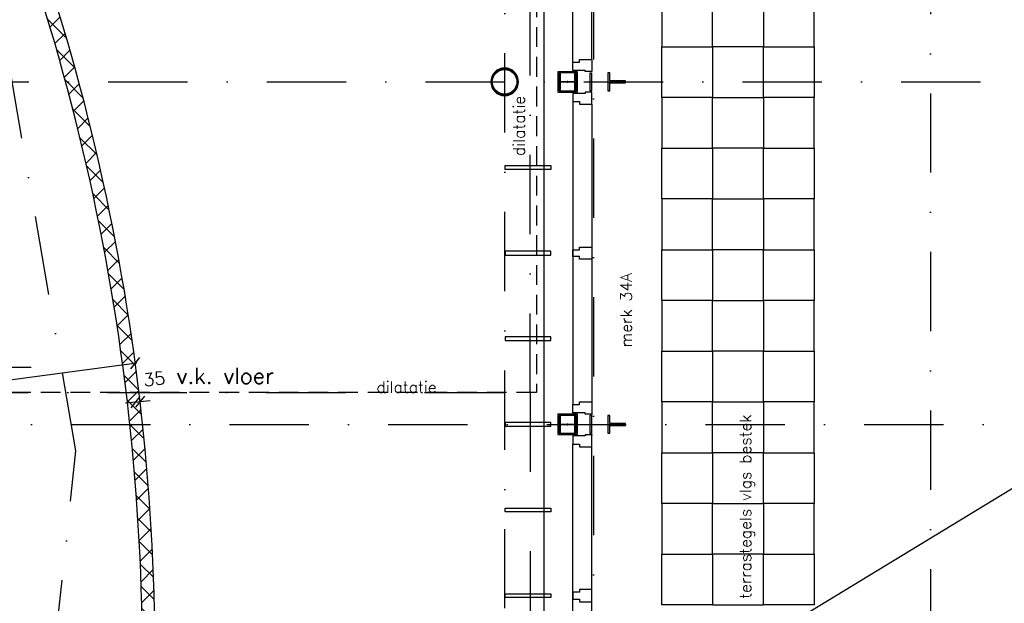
# Model space of a CAD drawing. Extents: x -33346 to 151546, y -8083 to 129543.
# Tile 29 of 68: x 32505 to 40265, y 43836 to 48437. Entities that reach past the tile are written whole.
import ezdxf

# ---------------------------------------------------------------- set-up
doc = ezdxf.new("R2010")
doc.units = 0
doc.header["$LTSCALE"] = 50
doc.header["$MEASUREMENT"] = 0
doc.header["$PDSIZE"] = -1
for name, pattern in [('DASHDOT', [25, 12.5, -6.25, 0, -6.25]), ('DD1', [2.66667, 1.66667, -0.5, 0, -0.5]), ('HIDDEN2', [0.1875, 0.125, -0.0625]), ('XREF2$0$DASHDOT', [25, 12.5, -6.25, 0, -6.25]), ('XREF2$0$DD1', [2.66667, 1.66667, -0.5, 0, -0.5]), ('XREF2$0$HIDDEN', [9.375, 6.25, -3.125])]:
    doc.linetypes.add(name, pattern=pattern)
doc.layers.get('0').update_dxf_attribs({"linetype": 'CONTINUOUS'})
doc.layers.get('DEFPOINTS').update_dxf_attribs({"linetype": 'CONTINUOUS'})
for name, color, linetype in [('_BRANDCOMPART', 6, 'DASHDOT'), ('A--01A1_ACEER', 1, 'CONTINUOUS'), ('A--A22--_F123-', 9, 'CONTINUOUS'), ('A--A28--_F-2--', 7, 'CONTINUOUS'), ('A--L13A4C_VLOEREN', 4, 'HIDDEN2'), ('A--L21D2_BUITENWANDEN', 2, 'CONTINUOUS'), ('A--L22--', 7, 'CONTINUOUS'), ('A--L22--_F-2--', 7, 'CONTINUOUS'), ('A--L22A1_BINNENWAND', 1, 'CONTINUOUS'), ('A--L22A2_BINNENWAND', 2, 'CONTINUOUS'), ('A--L22AC1_BINNENWAND', 1, 'HIDDEN2'), ('A--L27A1_DAKEN', 1, 'CONTINUOUS'), ('A--L28--', 7, 'CONTINUOUS'), ('A--L28--_F-2--', 7, 'CONTINUOUS'), ('A--L28D4_KONSTRUKTIES', 4, 'CONTINUOUS'), ('A--M$1A-_F123-', 1, 'CONTINUOUS'), ('A--T$1A-18_TEKST', 1, 'CONTINUOUS'), ('A--T01A-25_TEKST', 2, 'CONTINUOUS'), ('A--T01A-70_TEKST', 5, 'CONTINUOUS'), ('STRAMIEN', 1, 'DD1'), ('TEKST_KOZIJNMERK', 2, 'CONTINUOUS'), ('X--LR---_CP', 7, 'CONTINUOUS'), ('XREF2$0$A--L$7A-_STRAMIEN', 1, 'XREF2$0$DASHDOT'), ('XREF2$0$A--L$7AC3-_STRAMIE', 3, 'XREF2$0$DASHDOT'), ('XREF2$0$A--T$7A8-_STRAMIEN', 8, 'XREF2$0$DASHDOT'), ('XREF2$0$STRAMIEN', 1, 'XREF2$0$DD1')]:
    doc.layers.add(name, color=color, linetype=linetype)
doc.styles.add('B-01', font='SIMPLEX.SHX', dxfattribs={"width": 0.8, "height": 4.5})
doc.styles.add('HIEMSTRA', font='romans.shx')
doc.dimstyles.new('BEILEN', dxfattribs={"dimscale": 40, "dimtxt": 2.5, "dimasz": 2, "dimexe": 0.3, "dimexo": 0.3, "dimgap": 2, "dimtad": 1, "dimdec": 0, "dimzin": 0, "dimtxsty": 'HIEMSTRA', "dimblk1": 'OBLIQUE', "dimblk2": 'OBLIQUE', "dimsah": 1, "dimcen": -0.09, "dimdle": 0.3, "dimse1": 1, "dimclrd": 2, "dimclre": 2, "dimclrt": 3, "dimazin": 3, "dimtfac": 1, "dimtdec": 4, "dimtofl": 0, "dimtmove": 0, "dimatfit": 3, "dimtvp": 625, "dimtolj": 1, "dimtzin": 0})
doc.dimstyles.get("Standard").update_dxf_attribs({"dimscale": 40, "dimtxt": 2.5, "dimasz": 2, "dimexe": 0.3, "dimexo": 0.3, "dimgap": 2, "dimtad": 1, "dimdec": 0, "dimzin": 0, "dimtxsty": 'HIEMSTRA', "dimblk1": 'OBLIQUE', "dimblk2": 'OBLIQUE', "dimsah": 1, "dimcen": -0.09, "dimdle": 0.3, "dimse1": 1, "dimclrd": 2, "dimclre": 2, "dimclrt": 3, "dimazin": 3, "dimtfac": 1, "dimtdec": 4, "dimtofl": 0, "dimtmove": 0, "dimatfit": 3, "dimtvp": 625, "dimtolj": 1, "dimtzin": 0})

# ---------------------------------------------------------------- blocks, each defined once
blk = doc.blocks.new('XREF2')
at = {"layer": 'XREF2$0$A--L$7A-_STRAMIEN'}
for p, q in [((-39289.938, 9050), (-39289.938, 63702.184)), ((-66105.583, 13450), (-43022.45, 13450))]:
    blk.add_line(p, q, dxfattribs=at)
at = {"layer": 'XREF2$0$A--L$7AC3-_STRAMIE'}
blk.add_line((-38589.938, 89008.057), (-38589.938, -5393.534), dxfattribs=at)
at = {"layer": 'XREF2$0$A--T$7A8-_STRAMIEN', "color": 8}
for p, q in [((-35934.938, 28110.192), (-35934.938, -7328.621)), ((-66167.142, 15700), (-500, 15700)), ((-108962.956, 13000), (-500, 13000))]:
    blk.add_line(p, q, dxfattribs=at)
at = {"layer": 'XREF2$0$STRAMIEN', "color": 8, "linetype": 'XREF2$0$HIDDEN', "ltscale": 0.5}
blk.add_lwpolyline([(-19628.191, 24100), (-39039.938, 24100), (-39039.938, 13250), (-50246.691, 13250), (-59989.832, 15234.692)], dxfattribs=at)
blk = doc.blocks.new('Q020657-')
at = {"layer": 'A--A28--_F-2--', "color": 3, "linetype": 'CONTINUOUS'}
for points in [[(-68.6, 68.6), (-77.5, 77.5), (-37.1, 89.7), (-41.9, 101.2)], [(-37.1, 89.7), (-41.9, 101.2), (0, 97.1), (0, 109.5)], [(0, 97.1), (0, 109.5), (37.1, 89.7), (41.9, 101.2)], [(37.1, 89.7), (41.9, 101.2), (68.6, 68.6), (77.5, 77.5)], [(-97.1, 0), (-109.5, 0), (-89.7, 37.1), (-101.2, 41.9)], [(-89.7, -37.1), (-101.2, -41.9), (-97.1, 0), (-109.5, 0)], [(-89.7, 37.1), (-101.2, 41.9), (-68.6, 68.6), (-77.5, 77.5)], [(68.6, 68.6), (77.5, 77.5), (89.7, 37.1), (101.2, 41.9)], [(89.7, 37.1), (101.2, 41.9), (97.1, 0), (109.5, 0)], [(97.1, 0), (109.5, 0), (89.7, -37.1), (101.2, -41.9)], [(-68.6, -68.6), (-77.5, -77.5), (-89.7, -37.1), (-101.2, -41.9)], [(-37.1, -89.7), (-41.9, -101.2), (-68.6, -68.6), (-77.5, -77.5)], [(68.6, -68.6), (77.5, -77.5), (37.1, -89.7), (41.9, -101.2)], [(89.7, -37.1), (101.2, -41.9), (68.6, -68.6), (77.5, -77.5)], [(0, -97.1), (0, -109.5), (-37.1, -89.7), (-41.9, -101.2)], [(37.1, -89.7), (41.9, -101.2), (0, -97.1), (0, -109.5)]]:
    blk.add_solid(points, dxfattribs=at)
at = {"layer": 'A--L28--_F-2--', "color": 3, "linetype": 'CONTINUOUS'}
blk.add_lwpolyline([(0, 109.5, 1), (0, -109.5, 1), (0, 109.5), (0, 97.1, -1), (0, -97.1, -1), (0, 97.1)], format="xyb", close=True, dxfattribs=at)
at = {"layer": 'X--LR---_CP', "color": 4, "linetype": 'CONTINUOUS'}
blk.add_point((0, 0), dxfattribs=at)
blk = doc.blocks.new('Q020490-')
at = {"layer": 'A--A28--_F-2--', "color": 3, "linetype": 'CONTINUOUS'}
for points in [[(-2.75, 58), (-70, 66.5), (70, 66.5)], [(-2.75, 58), (-70, 58), (-70, 66.5)], [(-2.75, 58), (70, 66.5), (70, 58)], [(2.75, -58), (-2.75, -58), (-2.75, 58)], [(-2.75, 58), (2.75, 58), (2.75, -58)], [(-2.75, 58), (70, 58), (2.75, 58)], [(70, -66.5), (-70, -58), (-2.75, -58)], [(70, -66.5), (-70, -66.5), (-70, -58)], [(2.75, -58), (70, -66.5), (-2.75, -58)], [(2.75, -58), (70, -58), (70, -66.5)]]:
    blk.add_solid(points, dxfattribs=at)
at = {"layer": 'A--L28--_F-2--', "color": 3, "linetype": 'CONTINUOUS'}
blk.add_lwpolyline([(70, -66.5), (-70, -66.5), (-70, -58), (-2.75, -58), (-2.75, 58), (-70, 58), (-70, 66.5), (70, 66.5), (70, 58), (2.75, 58), (2.75, -58), (70, -58)], close=True, dxfattribs=at)
at = {"layer": 'X--LR---_CP', "color": 2, "linetype": 'CONTINUOUS'}
for p in [(-2.75, 0), (0, 0), (2.75, 0)]:
    blk.add_point(p, dxfattribs=at)
blk = doc.blocks.new('_OBLIQUE')
at = {"color": 0, "linetype": 'BYBLOCK'}
blk.add_line((-0.5, -0.5), (0.5, 0.5), dxfattribs=at)
blk = doc.blocks.new('*D412')
at = {"color": 2, "linetype": 'BYBLOCK'}
blk.add_line((20754.7, 5487.3), (3399, 3157.2), dxfattribs=at)
at = {"layer": 'DEFPOINTS', "color": 0, "linetype": 'BYBLOCK'}
for p in [(20742.8, 5485.7), (3410.9, 3158.8), (3410.9, 3158.8)]:
    blk.add_point(p, dxfattribs=at)
at = {"color": 2, "linetype": 'BYBLOCK', "xscale": 80, "yscale": 80, "zscale": 80}
for p, rotation in [((20742.8, 5485.7), 7.646762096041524), ((3410.9, 3158.8), 187.6467620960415)]:
    blk.add_blockref('_OBLIQUE', p, dxfattribs=dict(at, rotation=rotation))
at = {"color": 3, "linetype": 'BYBLOCK', "insert": (12059.6, 4451.1), "char_height": 100, "attachment_point": 5, "rotation": 7.64676, "style": 'HIEMSTRA'}
blk.add_mtext('\\A1;17487', dxfattribs=at)
blk = doc.blocks.new('*U758')
at = {"layer": 'A--A22--_F123-', "linetype": 'CONTINUOUS'}
h = blk.add_hatch(dxfattribs=at)
h.set_pattern_fill('ALFAKRS', color=256, scale=120, style=0)
h.set_pattern_definition([(45, (-33505.23, -42646.86), (-84.85281, 84.85281), []), (135, (-33505.23, -42646.86), (-84.85281, -84.85281), [])])
h.paths.add_polyline_path([(0, 0), (-47.9, 50, 0.115537), (-1541.6, 7837.6), (-1495.9, 7858), (-1450.2, 7878.3, -0.116235), (50, -2.2)])
at = {"layer": 'A--L22--_F-2--', "color": 2, "linetype": 'CONTINUOUS'}
for points in [[(-47.9, 50), (-47.9, 50, 0.115537), (-1541.6, 7837.6), (-1495.9, 7858)], [(50, -2.2), (50, -2.2, 0.116235), (-1450.2, 7878.3), (-1495.9, 7858)]]:
    blk.add_lwpolyline(points, format="xyb", dxfattribs=at)
blk = doc.blocks.new('*D248')
at = {"color": 2, "linetype": 'BYBLOCK'}
for p, q in [((33419.3, 45422.2), (33339.8, 45412.9)), ((33419.3, 45422.2), (33454, 45426.2)), ((33453.1, 45434.5), (33452.6, 45438.1)), ((33454, 45426.2), (33533.5, 45435.5))]:
    blk.add_line(p, q, dxfattribs=at)
at = {"layer": 'DEFPOINTS', "color": 0, "linetype": 'BYBLOCK'}
for p in [(33419.7, 45418.5), (33454, 45426.2), (33454.4, 45422.6)]:
    blk.add_point(p, dxfattribs=at)
at = {"color": 2, "linetype": 'BYBLOCK', "xscale": 80, "yscale": 80, "zscale": 80}
for p, rotation in [((33419.3, 45422.2), 6.635572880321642), ((33454, 45426.2), 186.6355728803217)]:
    blk.add_blockref('_OBLIQUE', p, dxfattribs=dict(at, rotation=rotation))
at = {"color": 3, "linetype": 'BYBLOCK', "insert": (33565.7, 45605), "char_height": 100, "attachment_point": 5, "rotation": 6.63557, "style": 'HIEMSTRA'}
blk.add_mtext('\\A1;35', dxfattribs=at)
blk = doc.blocks.new('KOZ34A')
at = {"layer": 'A--01A1_ACEER'}
for p, q in [((-150, -2463), (-150, -74)), ((0, -2442), (0, -95))]:
    blk.add_line(p, q, dxfattribs=at)
at = {"layer": 'A--L22A2_BINNENWAND'}
for points in [[(-150, -9), (-150, -74), (-99, -74), (-99, -95), (0, -95), (0, -22), (0, 0), (-15, 0), (-54, 0), (-54, -9)], [(-150, -1242), (-150, -1295), (-99, -1295), (-99, -1316), (0, -1316), (0, -1243), (0, -1221), (-15, -1221), (-99, -1221), (-99, -1242)], [(-150, -2528), (-150, -2463), (-99, -2463), (-99, -2442), (0, -2442), (0, -2515), (0, -2537), (-15, -2537), (-54, -2537), (-54, -2528)]]:
    blk.add_lwpolyline(points, close=True, dxfattribs=at)
at = {"layer": 'X--LR---_CP', "linetype": 'CONTINUOUS'}
blk.add_point((0, 0), dxfattribs=at)
blk = doc.blocks.new('A$C7EB76395')
at = {"layer": 'A--M$1A-_F123-', "linetype": 'CONTINUOUS'}
dim = blk.add_aligned_dim(p1=(20742.8, 5485.7), p2=(3410.9, 3158.8), distance=0, dimstyle='BEILEN', override={"dimcen": -0.09}, dxfattribs=at)
dim.commit()
dim.dimension.update_dxf_attribs({"geometry": '*D412', "text_midpoint": (12059.6, 4451.1)})

msp = doc.modelspace()

# ---------------------------------------------------------------- linework, layer by layer
at = {"layer": '_BRANDCOMPART'}
msp.add_lwpolyline([(33281, 37865.5), (33281, 39668.6), (32377.7, 39668.6), (32947.8, 45038.2), (32101.3, 49936.6), (31055, 49935.1), (34088, 64824.4)], dxfattribs=at)
at = {"layer": 'A--01A1_ACEER'}
for p, q in [((36865, 42802.4), (36865, 45091.4)), ((37015, 42823.4), (37015, 45070.4))]:
    msp.add_line(p, q, dxfattribs=at)
at = {"layer": 'A--L13A4C_VLOEREN', "linetype": 'DASHDOT'}
msp.add_lwpolyline([(19859.1, 46685.8), (25695.9, 45496.9), (36527, 45496.9), (36527, 56518.9), (36927, 56518.9)], dxfattribs=at)
at = {"layer": 'A--L21D2_BUITENWANDEN'}
msp.add_line((36635.5, 60313.2), (36635.5, 39956.9), dxfattribs=at)
at = {"layer": 'A--L22A1_BINNENWAND'}
for points in [[(37566.1, 48623.5), (37566.1, 48223.5), (37966.1, 48223.5), (37966.1, 48623.5)], [(38366.1, 48623.5), (38366.1, 48223.5), (37966.1, 48223.5), (37966.1, 48623.5)], [(38366.1, 48623.5), (38366.1, 48223.5), (38766.1, 48223.5), (38766.1, 48623.5)], [(37566.1, 47823.5), (37566.1, 48223.5), (37966.1, 48223.5), (37966.1, 47823.5)], [(38366.1, 47823.5), (38366.1, 48223.5), (37966.1, 48223.5), (37966.1, 47823.5)], [(38366.1, 47823.5), (38366.1, 48223.5), (38766.1, 48223.5), (38766.1, 47823.5)], [(37566.1, 47823.5), (37566.1, 47423.5), (37966.1, 47423.5), (37966.1, 47823.5)], [(38366.1, 47823.5), (38366.1, 47423.5), (37966.1, 47423.5), (37966.1, 47823.5)], [(38366.1, 47823.5), (38366.1, 47423.5), (38766.1, 47423.5), (38766.1, 47823.5)], [(37566.1, 47023.5), (37566.1, 47423.5), (37966.1, 47423.5), (37966.1, 47023.5)], [(38366.1, 47023.5), (38366.1, 47423.5), (37966.1, 47423.5), (37966.1, 47023.5)], [(38366.1, 47023.5), (38366.1, 47423.5), (38766.1, 47423.5), (38766.1, 47023.5)], [(37566.1, 47023.5), (37566.1, 46623.5), (37966.1, 46623.5), (37966.1, 47023.5)], [(38366.1, 47023.5), (38366.1, 46623.5), (37966.1, 46623.5), (37966.1, 47023.5)], [(38366.1, 47023.5), (38366.1, 46623.5), (38766.1, 46623.5), (38766.1, 47023.5)], [(37566.1, 46223.5), (37566.1, 46623.5), (37966.1, 46623.5), (37966.1, 46223.5)], [(38366.1, 46223.5), (38366.1, 46623.5), (37966.1, 46623.5), (37966.1, 46223.5)], [(38366.1, 46223.5), (38366.1, 46623.5), (38766.1, 46623.5), (38766.1, 46223.5)], [(37566.1, 46223.5), (37566.1, 45823.5), (37966.1, 45823.5), (37966.1, 46223.5)], [(38366.1, 46223.5), (38366.1, 45823.5), (37966.1, 45823.5), (37966.1, 46223.5)], [(38366.1, 46223.5), (38366.1, 45823.5), (38766.1, 45823.5), (38766.1, 46223.5)], [(37566.1, 45423.5), (37566.1, 45823.5), (37966.1, 45823.5), (37966.1, 45423.5)], [(38366.1, 45423.5), (38366.1, 45823.5), (37966.1, 45823.5), (37966.1, 45423.5)], [(38366.1, 45423.5), (38366.1, 45823.5), (38766.1, 45823.5), (38766.1, 45423.5)], [(37566.1, 45423.5), (37566.1, 45023.5), (37966.1, 45023.5), (37966.1, 45423.5)], [(38366.1, 45423.5), (38366.1, 45023.5), (37966.1, 45023.5), (37966.1, 45423.5)], [(38366.1, 45423.5), (38366.1, 45023.5), (38766.1, 45023.5), (38766.1, 45423.5)], [(37566.1, 44623.5), (37566.1, 45023.5), (37966.1, 45023.5), (37966.1, 44623.5)], [(38366.1, 44623.5), (38366.1, 45023.5), (37966.1, 45023.5), (37966.1, 44623.5)], [(38366.1, 44623.5), (38366.1, 45023.5), (38766.1, 45023.5), (38766.1, 44623.5)], [(37566.1, 44623.5), (37566.1, 44223.5), (37966.1, 44223.5), (37966.1, 44623.5)], [(38366.1, 44623.5), (38366.1, 44223.5), (37966.1, 44223.5), (37966.1, 44623.5)], [(38366.1, 44623.5), (38366.1, 44223.5), (38766.1, 44223.5), (38766.1, 44623.5)], [(37566.1, 43823.5), (37566.1, 44223.5), (37966.1, 44223.5), (37966.1, 43823.5)], [(38366.1, 43823.5), (38366.1, 44223.5), (37966.1, 44223.5), (37966.1, 43823.5)], [(38366.1, 43823.5), (38366.1, 44223.5), (38766.1, 44223.5), (38766.1, 43823.5)]]:
    msp.add_lwpolyline(points, close=True, dxfattribs=at)
at = {"layer": 'A--L22A2_BINNENWAND'}
for points in [[(37000, 47875.4), (37000.2, 48018.4), (37012.2, 48018.4), (37012, 47875.4)], [(36690.5, 47286.9), (36690.5, 47256.9), (36330.5, 47256.9), (36330.5, 47286.9)], [(36690.5, 46581.9), (36690.5, 46611.9), (36330.5, 46611.9), (36330.5, 46581.9)], [(36690.5, 45906.9), (36690.5, 45936.9), (36330.5, 45936.9), (36330.5, 45906.9)], [(36690.5, 45231.9), (36690.5, 45261.9), (36330.5, 45261.9), (36330.5, 45231.9)], [(37000, 45175.4), (37000.2, 45318.4), (37012.2, 45318.4), (37012, 45175.4)], [(36865, 45156.4), (36865, 45091.4), (36916, 45091.4), (36916, 45070.4), (37015, 45070.4), (37015, 45143.4), (37015, 45165.4), (37000, 45165.4), (36961, 45165.4), (36961, 45156.4)], [(36690.5, 44586.9), (36690.5, 44556.9), (36330.5, 44556.9), (36330.5, 44586.9)], [(36865, 43923.4), (36865, 43870.4), (36916, 43870.4), (36916, 43849.4), (37015, 43849.4), (37015, 43922.4), (37015, 43944.4), (37000, 43944.4), (36916, 43944.4), (36916, 43923.4)], [(36690.5, 43911.9), (36690.5, 43881.9), (36330.5, 43881.9), (36330.5, 43911.9)]]:
    msp.add_lwpolyline(points, close=True, dxfattribs=at)
at = {"layer": 'A--L22AC1_BINNENWAND', "color": 2, "linetype": 'BYBLOCK'}
for points in [[(36747, 47866.8), (36900, 47866.8), (36900, 48026.8), (36747, 48026.8)], [(36757, 47876.8), (36890, 47876.8), (36890, 48016.8), (36757, 48016.8)], [(36747, 45166.8), (36900, 45166.8), (36900, 45326.8), (36747, 45326.8)], [(36757, 45176.8), (36890, 45176.8), (36890, 45316.8), (36757, 45316.8)]]:
    msp.add_lwpolyline(points, close=True, dxfattribs=at)
at = {"layer": 'A--L27A1_DAKEN'}
msp.add_line((37166.1, 42823.5), (45468.1, 47862), dxfattribs=at)
at = {"layer": 'A--L28D4_KONSTRUKTIES'}
for points in [[(37140, 47876.8), (37155, 47876.8), (37155, 47939.3), (37280, 47939.3), (37280, 47954.3), (37155, 47954.3), (37155, 48016.8), (37140, 48016.8)], [(37140, 45176.8), (37155, 45176.8), (37155, 45239.3), (37280, 45239.3), (37280, 45254.3), (37155, 45254.3), (37155, 45316.8), (37140, 45316.8)]]:
    msp.add_lwpolyline(points, close=True, dxfattribs=at)
at = {"layer": 'STRAMIEN', "color": 4, "linetype": 'DASHDOT'}
msp.add_lwpolyline([(36527, 45496.9), (36527, 39123.8), (29832.9, 39123.8), (29832.9, 31996.9), (31317.6, 31996.9)], dxfattribs=at)
msp.add_lwpolyline([(36527, 45496.9), (36527, 39123.8), (29832.9, 39123.8), (29832.9, 31996.9), (31317.6, 31996.9)], dxfattribs=at)
at = {"layer": 'X--LR---_CP', "linetype": 'CONTINUOUS'}
msp.add_point((37015, 45165.4), dxfattribs=at)

# ---------------------------------------------------------------- block references
at = {"linetype": 'CONTINUOUS'}
for name, p in [('KOZ34A', (37015, 50565.4)), ('A$C7EB76395', (12673.6, 40243.1))]:
    msp.add_blockref(name, p, dxfattribs=at)
at = {"linetype": 'CONTINUOUS', "xscale": -1, "rotation": 180}
msp.add_blockref('KOZ34A', (37015, 45328.3), dxfattribs=at)
at = {"layer": 'A--L22--', "linetype": 'CONTINUOUS'}
msp.add_blockref('*U758', (33505.2, 42646.9), dxfattribs=at)
at = {"layer": 'A--L28--', "linetype": 'CONTINUOUS'}
msp.add_blockref('Q020657-', (36327, 47946.9), dxfattribs=at)
at = {"layer": 'A--L28--', "color": 2, "linetype": 'CONTINUOUS', "rotation": 90}
for p in [(36823.5, 47946.8), (36823.5, 45246.8)]:
    msp.add_blockref('Q020490-', p, dxfattribs=at)
at = {"layer": 'A--T01A-70_TEKST', "color": 4}
msp.add_blockref('XREF2', (75617.3, 32246.9), dxfattribs=at)

# ---------------------------------------------------------------- texts
at = {"layer": 'A--T$1A-18_TEKST', "style": 'B-01'}
for s, p in [('dilatatie', (36485.4, 47361.7)), ('terrastegels vlgs bestek', (38269.4, 43871.7))]:
    msp.add_text(s, height=90, rotation=90, dxfattribs=at).set_placement(p)
msp.add_text('dilatatie', height=90, dxfattribs=at).set_placement((35316.5, 45496.1))
at = {"layer": 'A--T01A-25_TEKST', "style": 'HIEMSTRA'}
msp.add_text('v.k. vloer', height=125, dxfattribs=at).set_placement((33741.6, 45566.6))
at = {"layer": 'TEKST_KOZIJNMERK', "style": 'B-01'}
msp.add_text('merk 34A', height=90, rotation=90, dxfattribs=at).set_placement((37329, 45853.1))

# ---------------------------------------------------------------- dimensions: what is measured, and where the dimension line sits
at = {"layer": 'A--M$1A-_F123-', "linetype": 'CONTINUOUS'}
dim = msp.add_linear_dim(base=(33454, 45426.2), p1=(33419.7, 45418.5), p2=(33454.4, 45422.6), angle=6.63557, dimstyle='STANDARD', dxfattribs=at)
dim.commit()
dim.dimension.update_dxf_attribs({"geometry": '*D248', "text_midpoint": (33565.7, 45605), "dimtype": 161})

doc.saveas('drawing.dxf')
